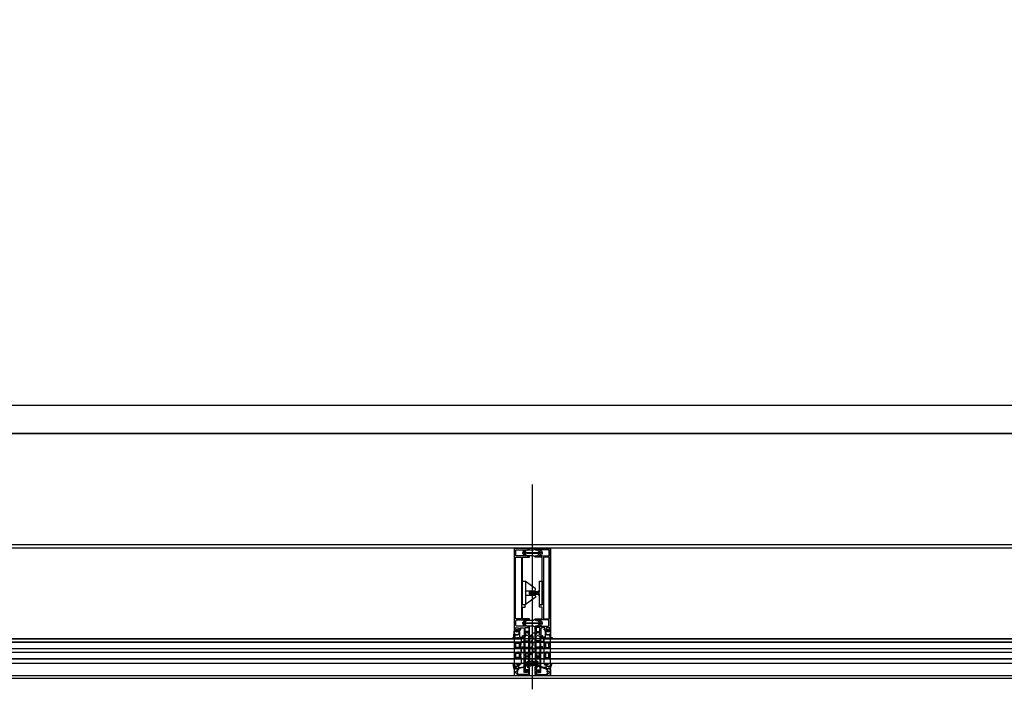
# Model space of a CAD drawing. Header units: millimetres. Extents: x 373037 to 682063, y 76092 to 274210.
# Tile 89 of 256: x 663205 to 664975, y 249572 to 250776. Entities that reach past the tile are written whole.
import ezdxf

# ---------------------------------------------------------------- set-up
doc = ezdxf.new("R2010")
doc.units = ezdxf.units.MM
doc.header["$LTSCALE"] = 100
doc.linetypes.add('ČÁRKOVANÁ', pattern=[19.05, 12.7, -6.35])
doc.layers.get('0').update_dxf_attribs({"linetype": 'CONTINUOUS'})
doc.layers.add('PUDORYS', color=253, linetype='CONTINUOUS')

# ---------------------------------------------------------------- blocks, each defined once
blk = doc.blocks.new('244748_a')
blk.add_lwpolyline([(8.3, -1.7, 0.082248), (6.3, -0.9, -1.09695), (6.9, -0.1, -0.315353), (11.3, -5.2, -0.480529), (10.9, -5.6), (4.3, -5.6), (4.1, -5.5), (-16.5, -5.5), (-16.7, -5.6), (-20.4, -5.6, 0.574019), (-21.9, -4.8), (-23, -5.4, 0.524827), (-23, -5.9), (-21.9, -6.5, 0.574021), (-20.4, -5.7), (-16.7, -5.7), (-16.5, -5.9), (4.1, -5.9), (4.3, -5.7), (10.9, -5.7, -0.480529), (11.3, -6.1, -0.326229), (6.9, -11.1, -1.09695), (6.3, -10.3, 0.081457), (8.3, -9.6, 0.599203), (7.5, -8.1), (5.5, -8.1, 0.198965), (5.2, -8.2), (2.2, -11.2), (0.9, -12, -0.738038), (0.5, -11.6), (0.9, -11, 1), (0.3, -10.7), (0, -11.3), (-1, -11.3, 0.619205), (-1.4, -12.1), (-1.3, -12.4, -0.808139), (-2, -13), (-3.6, -11.4, 0.198906), (-4.3, -11.2), (-15, -11.2, -0.198936), (-16.8, -10.4), (-19, -8.2, 0.198942), (-19.3, -8.1), (-20.7, -8.1, 0.500217), (-21.1, -8.7, 0.122037), (-18.5, -10.3, -1.093735), (-19.1, -11.1, -0.240768), (-23.7, -6.1, -0.106226), (-23.7, -5.2, -0.256232), (-19, -0.1, -1.093735), (-18.4, -0.9, 0.116856), (-21.1, -2.6, 0.500217), (-20.7, -3.3), (-19.3, -3.3, 0.198942), (-19, -3.1), (-16.8, -0.9, -0.198936), (-15, -0.2), (-4.3, -0.2, 0.198907), (-3.6, 0.1), (-2, 1.7, -0.808139), (-1.3, 1.1), (-1.4, 0.8, 0.619205), (-1, 0), (0, 0), (0.3, -0.6, 1), (0.9, -0.3), (0.5, 0.3, -0.738038), (0.9, 0.7), (2.2, -0.2), (5.2, -3.1, 0.198965), (5.5, -3.3), (7.5, -3.3, 0.599203)], format="xyb", close=True)
blk = doc.blocks.new('236134_0100_s_v')
for points in [[(22.8, -23), (22.8, -5), (42, -5, 0.414214), (43, -4), (43, -1, 0.414214), (42, 0), (1, 0, 0.414214), (0, -1), (0, -4, 0.414214), (1, -5), (20.2, -5), (20.2, -23)], [(15, -5, -0.414214), (19, -9), (19, -16.6, 0.165764), (19.5, -23), (23.5, -23, 0.165764), (24, -16.6), (24, -9, -0.414214), (28, -5)]]:
    blk.add_lwpolyline(points, format="xyb")
blk = doc.blocks.new('236134_0200_s_v')
for points in [[(19.6, 5, -0.41166), (17.6, 7), (17.4, 22.2, 0.344217), (17.1, 22.7), (16, 23), (14, 23, 0.240828), (13.2, 22.6), (0.2, 4.6)], [(23.4, 5, 0.41166), (25.4, 7), (25.6, 22.2, -0.344217), (25.9, 22.7), (27, 23), (29, 23, -0.240828), (29.8, 22.6), (42.8, 4.6)]]:
    blk.add_lwpolyline(points, format="xyb")
blk.add_lwpolyline([(42, 5), (1, 5, 0.414214), (0, 4), (0, 1, 0.414214), (1, 0), (42, 0, 0.414214), (43, 1), (43, 4, 0.414214)], format="xyb", close=True)
blk = doc.blocks.new('284336')
for points in [[(-0.7, -9.6), (-10, -9.6, 0.414511), (-10.5, -10.1), (-10.5, -15.5, -1), (-11.7, -15.5), (-11.7, -9.6), (-12.7, -8.9, -0.668884), (-12.6, -8.2), (-12, -8, 0.766384), (-12, -7.2), (-12.6, -7, -0.76831), (-12.6, -6.2), (-12, -6, 0.766384), (-12, -5.2), (-12.6, -5, -0.76831), (-12.6, -4.2), (-12, -4, 0.766384), (-12, -3.2), (-12.6, -3, -0.877523), (-12.5, -2.2), (-12.1, -2.2, 0.698129), (-11.8, -1.5, -0.220231), (-12.9, 0.8), (-12.9, 3.5, -0.157143), (-12.8, 3.7), (-12.7, 3.4, -0.067482), (-12.5, 2.5, 0.393136), (-8.7, -1), (-6.1, -1, -0.414214), (-5.6, -1.5), (-5.6, -2.2, -0.267949), (-5.9, -2.6), (-6.4, -2.9, 0.267949), (-6.6, -3.4), (-6.6, -5.8, 0.267949), (-6.4, -6.3), (-5.9, -6.6, -0.267949), (-5.6, -7), (-5.6, -8.1, 0.414215), (-5.1, -8.6), (-0.4, -8.6), (-0.4, -9.3, -0.414212), (-0.7, -9.6)], [(-0.4, 0), (-0.4, -2, 0.990243), (-0.4, -3), (0.9, -3, 0.414214), (1.2, -2.7), (1.2, -2.6, -0.668123), (1.7, -2.4), (2.7, -3.4, -0.199004), (2.9, -3.8), (2.9, -5.4, -0.199038), (2.7, -5.8), (1.7, -6.8, -0.668191), (1.2, -6.6), (1.2, -6.5, 0.414214), (0.9, -6.2), (-0.4, -6.2, 0.990269), (-0.4, -7.2), (-0.4, -8.6), (-5.1, -8.6, -0.414215), (-5.6, -8.1), (-5.6, -7, 0.267949), (-5.8, -6.6), (-6.3, -6.3, -0.267949), (-6.6, -5.8), (-6.6, -3.4, -0.267949), (-6.3, -3), (-5.8, -2.7, 0.267949), (-5.6, -2.2), (-5.6, -1.5, 0.414214), (-6.1, -1), (-8.7, -1, -0.393156), (-12.5, 2.5, 0.067572), (-12.7, 3.4), (-12.8, 3.7, -0.637545), (-12.1, 3.5), (-11.9, 2.5, 0.344315), (-10.1, 0.9), (0, 0.4, -0.406913), (0.4, 0), (-0.4, 0)], [(1.7, -4.3, 0.414235), (1.2, -3.8), (-0.7, -3.8, 0.414214), (-1.2, -4.3), (-1.2, -4.9, 0.414214), (-0.7, -5.4), (1.2, -5.4, 0.414235), (1.7, -4.9), (1.7, -4.3)]]:
    blk.add_lwpolyline(points, format="xyb", close=True)
blk = doc.blocks.new('433270')
blk.add_lwpolyline([(1, 0, 0.414364), (0, -1), (0, -1.4, 0.255924), (0.2, -1.8, -0.547723), (0.2, -3.2, 0.255924), (0, -3.6), (0, -14.6, 0.414214), (0.3, -14.9), (1.2, -14.9, 0.414214), (1.7, -14.4), (1.7, -10.3, -0.414214), (2, -10), (6, -10, 0.414248), (7, -9), (7, -7.7, 0.414179), (6.5, -7.2), (5.7, -7.2, 0.414232), (5.4, -7.5), (5.4, -8.2, -0.414198), (5.1, -8.5), (2.8, -8.5, -0.414204), (1.8, -7.5), (1.8, -4.5, -0.147432), (2, -3.9, 0.147461), (2.4, -2.5), (2.4, -2.3, -0.414214), (2.9, -1.8), (21.9, -1.8, -0.668178), (22.2, -2.7), (22.2, -2.7, 1), (21.6, -3.3), (21.5, -3.4, 0.198912), (21.4, -3.7), (21.4, -4, 0.414214), (22.1, -4.7), (22.4, -4.7, 0.576988), (22.6, -4.3, -0.311246), (24.6, -4.3, 0.576988), (24.8, -4.7), (25.3, -4.7, -0.260065), (25.3, -6.6), (24.8, -6.6, 0.576988), (24.6, -7.1, -0.311246), (22.6, -7.1, 0.576988), (22.4, -6.6), (22.1, -6.6, 0.414214), (21.4, -7.3), (21.4, -7.6, 0.267949), (21.6, -8), (21.9, -8.2, -0.637047), (21.7, -10), (19.8, -10.7, 0.315299), (19.5, -11.2), (19.5, -11.5, 0.520567), (20.2, -12), (22.8, -11, -0.520567), (23.5, -11.5), (23.5, -12.5, 0.414062), (24, -13), (25, -13, 0.414186), (25.5, -12.5), (25.5, -11.5, -0.414182), (26, -11), (27, -11, 0.414214), (27.5, -10.5), (27.5, -0.5, 0.414214), (27, 0), (1, 0)], format="xyb", close=True)
blk = doc.blocks.new('284325')
for points in [[(0.8, -5.2, -0.560316), (0.9, -4.7), (1.9, -4.4, 0.3153), (2.1, -4.1), (2.1, -1.9, 0.451558), (1.8, -1.6), (0.9, -1.7, -0.399586), (0.6, -1.5), (0.3, -0.1, -0.415977), (0.5, 0.3, 0.024107), (6.1, 1.2, 0.076636), (9, 2.3, -0.577615), (10.8, 1.3), (10, 1.4, 0.283171), (9.1, 0.9, -0.168429), (7.1, -0.7), (5.9, -1.2, 0.315302), (5.2, -2.1), (5.2, -4.2, 0.269719), (6.8, -6.8, -0.194797), (10.2, -11.5, -0.342663), (9.2, -11.2, 0.119207), (5.4, -7.6, 0.578571), (3.6, -8.6), (3.6, -11.8, 0.176415), (6.2, -18.7, -1), (5.2, -19.5, -0.176415), (2.4, -11.8), (2.4, -8.9, 0.208286), (0.8, -5.2)], [(9, -6.7), (10.3, -8.8, -0.134555), (10.8, -10.6, -0.339795), (10.2, -11.5, 0.194788), (6.8, -6.8, -0.269736), (5.2, -4.2), (5.2, -2.1, -0.315302), (5.9, -1.2), (7.1, -0.7, 0.168429), (9.1, 0.9, -0.283167), (10, 1.4), (10.8, 1.3), (10.8, -0.7, -0.070852), (10.7, -1.3), (9.9, -3.9, -0.241839), (9.1, -4.8), (7.9, -5.2, 0.836024), (8.1, -6.2), (8.1, -6.2, -0.255349), (9, -6.7)]]:
    blk.add_lwpolyline(points, format="xyb", close=True)
blk = doc.blocks.new('288126')
for points in [[(-16.5, 0), (16.5, 0)], [(-21.4, -6.3), (-17.8, -3.7)], [(-14.7, -4.5), (-19.9, -8.3)], [(-17, -2.1), (-17, -0.5)], [(-8.8, -4.3), (-14.1, -4.3)], [(-11, -6.3), (-8.7, -4.7)], [(-4.3, -4.5), (-9.5, -8.3)], [(1.8, -4.3), (-3.7, -4.3)], [(-0.4, -6.4), (1.9, -4.7)], [(6.3, -4.5), (1.1, -8.4)], [(12.2, -4.3), (6.9, -4.3)], [(10, -6.4), (12.3, -4.7)], [(16.6, -4.6), (11.5, -8.4)], [(17, -0.5), (17, -3.8)]]:
    blk.add_lwpolyline(points)
for centre, radius, start, end in [((16.5, -0.5), 0.5, 0, 90), ((-20.6, -7.3), 1.25, 126.7059, 306.7059), ((-16.5, -0.5), 0.5, 90, 180), ((-10.2, -7.3), 1.25, 126.7059, 306.7059), ((0.4, -7.4), 1.25, 126.7059, 306.7059), ((10.8, -7.4), 1.25, 126.7059, 306.7059), ((16, -3.8), 1, 306.7059, 0)]:
    blk.add_arc(centre, radius, start, end)
at = {"extrusion": (0, 0, -1)}
for centre, radius, start, end in [((19, -2.1), 2, 180, 233.2941), ((14.1, -5.3), 1, 53.2941, 90), ((8.8, -4.5), 0.2, 90, 233.2941), ((3.7, -5.3), 1, 53.2941, 90), ((-1.8, -4.5), 0.2, 90, 233.2941), ((-6.9, -5.3), 1, 53.2941, 90), ((-12.2, -4.5), 0.2, 90, 233.2941)]:
    blk.add_arc(centre, radius, start, end, dxfattribs=at)
blk = doc.blocks.new('246426')
for points in [[(-1.8, 0.6), (-2.9, -0.4, 0.198926), (-3.2, -1.1), (-3.2, -2.3, 0.198926), (-2.9, -3), (-1.8, -4, 0.637051), (-1.5, -3.9), (-1.5, -3.4), (-0.3, -3.4, -0.41484), (0, -3.7), (0, -5.2, 0.414232), (0.5, -5.7), (2.1, -5.7, 0.071862), (2.2, -5.7, 0.157876), (3.7, -4.6, 0.360336), (3.5, 2.4, 0.964062), (2.5, 1.5, -0.403385), (2.3, -4.3, -0.190964), (2.1, -4.4), (1.7, -4.4, -0.414214), (1.2, -3.9), (1.2, 1.3, 0.414201), (0.2, 2.3), (0, 2.3), (0, 0.3, -0.414214), (-0.3, 0), (-1.5, 0), (-1.5, 0.5, 0.637051), (-1.8, 0.6)], [(-2.3, -1.4, -0.414214), (-1.9, -1), (-0.4, -1, -0.414214), (0, -1.4), (0, -2, -0.414214), (-0.4, -2.4), (-1.9, -2.4, -0.414214), (-2.3, -2), (-2.3, -1.4)]]:
    blk.add_lwpolyline(points, format="xyb", close=True)

msp = doc.modelspace()

# ---------------------------------------------------------------- linework, layer by layer
at = {"layer": 'PUDORYS', "color": 252, "ltscale": 5, "true_color": 0x939598}
msp.add_line((681126.6, 250082.2), (655526.6, 250082.2), dxfattribs=at)
at = {"layer": 'PUDORYS', "color": 252, "ltscale": 20, "true_color": 0x939598}
msp.add_line((668289.1, 250032.2), (662064.1, 250032.2), dxfattribs=at)
at = {"layer": 'PUDORYS', "color": 252, "true_color": 0x939598}
for p, q in [((664126.6, 249572.2), (664126.6, 249940.4)), ((664920.1, 249826.2), (662283.1, 249826.2)), ((667134.7, 249663.2), (662272.1, 249663.2)), ((664106.1, 249663.2), (664106.1, 249657.2)), ((664147.1, 249663.2), (664147.1, 249657.2)), ((662272.1, 249657.2), (667127.2, 249657.2)), ((667127.2, 249645.2), (662272.1, 249645.2)), ((664106.1, 249645.2), (664106.1, 249639.2)), ((664111.6, 249645.2), (664111.6, 249645.2)), ((664147.1, 249645.2), (664147.1, 249639.2)), ((662272.1, 249639.2), (667127.2, 249639.2)), ((667127.2, 249627.2), (662272.1, 249627.2)), ((664106.1, 249627.2), (664106.1, 249619.2)), ((664111.6, 249639.2), (664111.6, 249639.2)), ((664147.1, 249627.2), (664147.1, 249619.2)), ((662272.1, 249619.2), (667134.7, 249619.2))]:
    msp.add_line(p, q, dxfattribs=at)
at = {"layer": 'PUDORYS', "color": 252, "ltscale": 15, "true_color": 0x939598}
for points in [[(655036.6, 249592.2), (681616.6, 249592.2), (681616.6, 273272.2), (655036.6, 273272.2)], [(681611.6, 273267.2), (655041.6, 273267.2), (655041.6, 249597.2), (681611.6, 249597.2)], [(655063.6, 249619.2), (681589.6, 249619.2), (681589.6, 273245.2), (655063.6, 273245.2)], [(681581.6, 273237.2), (655071.6, 273237.2), (655071.6, 249627.2), (681581.6, 249627.2)], [(655270.6, 273038.2), (681383.2, 273038.2), (681383.2, 249826.2), (655270.6, 249826.2)], [(681376.6, 249832.2), (655276.6, 249832.2), (655276.6, 273032.2), (681376.6, 273032.2)], [(664094.1, 249597.2), (664159.1, 249597.2), (664159.1, 249825.2), (664094.1, 249825.2)], [(664106.1, 249657.2), (662272.1, 249657.2), (662272.1, 249663.2), (664106.1, 249663.2)], [(666206.1, 249657.2), (664147.1, 249657.2), (664147.1, 249663.2), (666206.1, 249663.2)], [(662272.1, 249639.2), (664106.1, 249639.2), (664106.1, 249645.2), (662272.1, 249645.2)], [(664147.1, 249639.2), (666206.1, 249639.2), (666206.1, 249645.2), (664147.1, 249645.2)]]:
    msp.add_lwpolyline(points, close=True, dxfattribs=at)
at = {"layer": 'PUDORYS', "color": 252, "linetype": 'ČÁRKOVANÁ', "ltscale": 5, "true_color": 0x939598}
for points in [[(681606.6, 249602.2), (655036.6, 249602.2), (655036.6, 273272.2), (681606.6, 273272.2)], [(681611.6, 249597.2), (655041.6, 249597.2), (655041.6, 273267.2), (681611.6, 273267.2)], [(681396.6, 249812.2), (655256.6, 249812.2), (655256.6, 273052.2), (681396.6, 273052.2)], [(681276.6, 249932.2), (655376.6, 249932.2), (655376.6, 272932.2), (681276.6, 272932.2)]]:
    msp.add_lwpolyline(points, close=True, dxfattribs=at)
at = {"layer": 'PUDORYS', "color": 252, "true_color": 0x939598}
for points in [[(681376.6, 249832.2), (655276.6, 249832.2), (655276.6, 273032.2), (681376.6, 273032.2)], [(681176.6, 250032.2), (655476.6, 250032.2), (655476.6, 272832.2), (681176.6, 272832.2)], [(664096.1, 249656.2), (664102.1, 249656.2), (664104.1, 249654.2), (664104.1, 249648.2), (664102.1, 249646.2), (664096.1, 249646.2), (664096.1, 249650.7), (664096.6, 249650.7), (664096.6, 249651.7), (664096.1, 249651.7)], [(664097.1, 249647.2), (664097.1, 249655.2), (664101.7, 249655.2), (664103.1, 249653.7), (664103.1, 249648.7), (664101.7, 249647.2)], [(664157.1, 249656.2), (664151.1, 249656.2), (664149.1, 249654.2), (664149.1, 249648.2), (664151.1, 249646.2), (664157.1, 249646.2), (664157.1, 249650.7), (664156.6, 249650.7), (664156.6, 249651.7), (664157.1, 249651.7)], [(664156.1, 249647.2), (664156.1, 249655.2), (664151.6, 249655.2), (664150.1, 249653.7), (664150.1, 249648.7), (664151.6, 249647.2)], [(664096.1, 249638.2), (664102.1, 249638.2), (664104.1, 249636.2), (664104.1, 249630.2), (664102.1, 249628.2), (664096.1, 249628.2), (664096.1, 249632.7), (664096.6, 249632.7), (664096.6, 249633.7), (664096.1, 249633.7)], [(664097.1, 249629.2), (664097.1, 249637.2), (664101.7, 249637.2), (664103.1, 249635.7), (664103.1, 249630.7), (664101.7, 249629.2)], [(664157.1, 249638.2), (664151.1, 249638.2), (664149.1, 249636.2), (664149.1, 249630.2), (664151.1, 249628.2), (664157.1, 249628.2), (664157.1, 249632.7), (664156.6, 249632.7), (664156.6, 249633.7), (664157.1, 249633.7)], [(664156.1, 249629.2), (664156.1, 249637.2), (664151.6, 249637.2), (664150.1, 249635.7), (664150.1, 249630.7), (664151.6, 249629.2)]]:
    msp.add_lwpolyline(points, close=True, dxfattribs=at)
at = {"layer": 'PUDORYS', "color": 252, "ltscale": 5, "true_color": 0x939598}
msp.add_lwpolyline([(655476.6, 250032.2), (681176.6, 250032.2), (681176.6, 272832.2), (655476.6, 272832.2)], close=True, dxfattribs=at)
at = {"layer": 'PUDORYS', "color": 252, "true_color": 0x939598}
for points in [[(664094.1, 249825.2), (664094.1, 249676.7, 0.414214), (664094.6, 249676.2), (664095.9, 249676.2, 0.41422), (664096.4, 249676.7), (664096.4, 249677.2), (664095.4, 249677.2), (664095.4, 249681.7, -0.414214), (664096.4, 249682.7), (664101.1, 249682.7, -0.414214), (664102.1, 249681.7), (664102.1, 249677.2), (664100.4, 249677.2), (664100.4, 249676.7, 0.414201), (664100.9, 249676.2), (664102.9, 249676.2, 0.414214), (664103.4, 249676.7), (664103.4, 249678.8, -0.414214), (664103.9, 249679.3), (664105.7, 249679.3), (664105.7, 249680.5), (664104.5, 249680.5), (664104.5, 249682.4, -0.414214), (664104.8, 249682.7), (664110.1, 249682.7, -0.414167), (664111.6, 249681.2), (664111.6, 249674.2), (664111.6, 249670.1, 0.57735), (664112.2, 249669.7), (664113.1, 249670.2), (664114.6, 249670.6, 0.488701), (664114.8, 249671.1), (664113.3, 249673.5), (664113.3, 249674, -0.432566), (664113.5, 249674.2), (664119.8, 249674.2, -0.548397), (664120, 249673.9), (664119, 249671.5, 0.425336), (664119.1, 249671.2), (664121.1, 249670.4, 0.531563), (664121.6, 249670.8), (664121.6, 249672.8, 0.231306), (664121.5, 249673.1, -0.306185), (664121.4, 249673.4), (664121.6, 249674.2), (664121.6, 249684.7, 0.414214), (664120.6, 249685.7), (664120.1, 249685.7), (664120.1, 249684.9), (664118.6, 249684.9), (664117.5, 249685.5, 0.13165), (664117, 249685.7), (664098.6, 249685.7, -0.414214), (664097.1, 249687.2), (664097.1, 249690.7, -0.399985), (664097.1, 249691.7), (664097.1, 249695.4, -0.414214), (664098.6, 249696.9), (664117, 249696.9, 0.13165), (664117.5, 249697), (664118.6, 249697.6), (664120.1, 249697.6), (664120.1, 249696.8), (664120.6, 249696.8, 0.414214), (664121.6, 249697.8), (664121.6, 249698.4, 0.414214), (664121.1, 249698.9), (664109.5, 249698.9, -0.414214), (664109, 249699.4), (664109, 249706.8, -0.399985), (664109, 249707.8), (664109, 249719.4, -0.414214), (664109.5, 249719.9), (664113.1, 249719.9, 0.414214), (664113.6, 249720.4), (664113.6, 249723.4, 0.414214), (664113.1, 249723.9), (664109.5, 249723.9, -0.414214), (664109, 249724.4), (664109, 249731.7, -0.38324), (664109, 249732.7), (664109, 249758.2, -0.38324), (664109, 249759.2), (664109, 249774.7, -0.38324), (664109, 249775.7), (664109, 249801.2, -0.38324), (664109, 249802.2), (664109, 249809.5, -0.414214), (664109.5, 249810), (664121.1, 249810, 0.414214), (664121.6, 249810.5), (664121.6, 249811, 0.414214), (664120.6, 249812), (664120.1, 249812), (664120.1, 249811.2), (664118.6, 249811.2), (664117.5, 249811.8, 0.116937), (664117, 249812), (664098.1, 249812, -0.414232), (664096.6, 249813.5), (664096.6, 249817.2, -0.399985), (664096.6, 249818.2), (664096.6, 249821.7, -0.414232), (664098.1, 249823.2), (664117, 249823.2, 0.116937), (664117.5, 249823.3), (664118.6, 249824), (664120.1, 249824), (664120.1, 249823.2), (664120.6, 249823.2, 0.414214), (664121.6, 249824.2), (664121.6, 249825.2, 0.414214), (664120.6, 249826.2), (664095.1, 249826.2, 0.414214), (664094.1, 249825.2)], [(664159.1, 249825.2), (664159.1, 249676.7, -0.414214), (664158.6, 249676.2), (664157.3, 249676.2, -0.41422), (664156.8, 249676.7), (664156.8, 249677.2), (664157.8, 249677.2), (664157.8, 249681.7, 0.414214), (664156.8, 249682.7), (664152.1, 249682.7, 0.414214), (664151.1, 249681.7), (664151.1, 249677.2), (664152.8, 249677.2), (664152.8, 249676.7, -0.414201), (664152.3, 249676.2), (664150.3, 249676.2, -0.414214), (664149.8, 249676.7), (664149.8, 249678.8, 0.414214), (664149.3, 249679.3), (664147.5, 249679.3), (664147.5, 249680.5), (664148.7, 249680.5), (664148.7, 249682.4, 0.414214), (664148.4, 249682.7), (664143.1, 249682.7, 0.414167), (664141.6, 249681.2), (664141.6, 249674.2), (664141.6, 249670.1, -0.57735), (664141, 249669.7), (664140.2, 249670.2), (664138.7, 249670.6, -0.488701), (664138.5, 249671.1), (664139.9, 249673.5), (664139.9, 249674, 0.432566), (664139.7, 249674.2), (664133.4, 249674.2, 0.548397), (664133.2, 249673.9), (664134.3, 249671.5, -0.425336), (664134.2, 249671.2), (664132.2, 249670.4, -0.531563), (664131.6, 249670.8), (664131.6, 249672.8, -0.231306), (664131.8, 249673.1, 0.306185), (664131.9, 249673.4), (664131.6, 249674.2), (664131.6, 249684.7, -0.414214), (664132.6, 249685.7), (664133.1, 249685.7), (664133.1, 249684.9), (664134.6, 249684.9), (664135.8, 249685.5, -0.13165), (664136.3, 249685.7), (664154.6, 249685.7, 0.414214), (664156.1, 249687.2), (664156.1, 249690.7, 0.399985), (664156.1, 249691.7), (664156.1, 249695.4, 0.414214), (664154.6, 249696.9), (664136.3, 249696.9, -0.13165), (664135.8, 249697), (664134.6, 249697.6), (664133.1, 249697.6), (664133.1, 249696.8), (664132.6, 249696.8, -0.414214), (664131.6, 249697.8), (664131.6, 249698.4, -0.414214), (664132.1, 249698.9), (664143.7, 249698.9, 0.414214), (664144.2, 249699.4), (664144.2, 249706.8, 0.399985), (664144.2, 249707.8), (664144.2, 249719.4, 0.414214), (664143.7, 249719.9), (664140.1, 249719.9, -0.414214), (664139.6, 249720.4), (664139.6, 249723.4, -0.414214), (664140.1, 249723.9), (664143.7, 249723.9, 0.414214), (664144.2, 249724.4), (664144.2, 249731.7, 0.38324), (664144.2, 249732.7), (664144.2, 249758.2, 0.38324), (664144.2, 249759.2), (664144.2, 249774.7, 0.38324), (664144.2, 249775.7), (664144.2, 249801.2, 0.38324), (664144.2, 249802.2), (664144.2, 249809.5, 0.414214), (664143.7, 249810), (664132.1, 249810, -0.414214), (664131.6, 249810.5), (664131.6, 249811, -0.414214), (664132.6, 249812), (664133.1, 249812), (664133.1, 249811.2), (664134.6, 249811.2), (664135.8, 249811.8, -0.116937), (664136.3, 249812), (664155.1, 249812, 0.414232), (664156.6, 249813.5), (664156.6, 249817.2, 0.399985), (664156.6, 249818.2), (664156.6, 249821.7, 0.414232), (664155.1, 249823.2), (664136.3, 249823.2, -0.116937), (664135.8, 249823.3), (664134.6, 249824), (664133.1, 249824), (664133.1, 249823.2), (664132.6, 249823.2, -0.414214), (664131.6, 249824.2), (664131.6, 249825.2, -0.414214), (664132.6, 249826.2), (664158.1, 249826.2, -0.414214), (664159.1, 249825.2)], [(664096.2, 249699.4), (664096.2, 249809.5, -0.414214), (664096.7, 249810), (664106.4, 249810, -0.414214), (664106.9, 249809.5), (664106.9, 249699.4, -0.414214), (664106.4, 249698.9), (664096.7, 249698.9, -0.414214), (664096.2, 249699.4)], [(664157, 249699.4), (664157, 249809.5, 0.414214), (664156.5, 249810), (664146.8, 249810, 0.414214), (664146.3, 249809.5), (664146.3, 249699.4, 0.414214), (664146.8, 249698.9), (664156.5, 249698.9, 0.414214), (664157, 249699.4)], [(664119.5, 249683.5, -0.414214), (664120, 249683), (664120, 249676.5, -0.414214), (664119.5, 249676), (664113.8, 249676, -0.414214), (664113.3, 249676.5), (664113.3, 249683, -0.414214), (664113.8, 249683.5), (664119.5, 249683.5)], [(664133.7, 249683.5, 0.414214), (664133.2, 249683), (664133.2, 249676.5, 0.414214), (664133.7, 249676), (664139.4, 249676, 0.414214), (664139.9, 249676.5), (664139.9, 249683, 0.414214), (664139.4, 249683.5), (664133.7, 249683.5)], [(664121.6, 249669.8), (664121.6, 249657.9), (664121.6, 249636, -0.305837), (664121.3, 249635.5), (664119, 249634.6, 0.425336), (664118.9, 249634.3), (664119.6, 249632.7, -0.543753), (664119, 249631.7), (664114.1, 249631.7, -0.578182), (664113.5, 249632.6), (664114.8, 249634.8, 0.488505), (664114.6, 249635.2), (664113.1, 249635.6), (664111.8, 249636.4, -0.282478), (664111.6, 249636.7), (664111.6, 249637.1, 1.447009), (664111.5, 249637.5), (664108.5, 249637.5, -1), (664108.5, 249638.3), (664111.5, 249638.3, 1.447009), (664111.6, 249638.6), (664111.6, 249647.2, 1.447009), (664111.5, 249647.5), (664108.5, 249647.5, -1), (664108.5, 249648.3), (664111.5, 249648.3, 1.447009), (664111.6, 249648.7), (664111.6, 249657.2, 1.447009), (664111.5, 249657.5), (664108.5, 249657.5, -1), (664108.5, 249658.3), (664111.5, 249658.3, 1.447009), (664111.6, 249658.7), (664111.6, 249667.2, 1.447009), (664111.5, 249667.5), (664108.5, 249667.5, -1), (664108.5, 249668.3), (664111.5, 249668.3, 1.447009), (664111.6, 249668.7), (664111.6, 249669.1, -0.282478), (664111.8, 249669.4), (664113.1, 249670.2), (664114.6, 249670.6, 0.488505), (664114.8, 249671.1), (664113.5, 249673.2, -0.578182), (664114.1, 249674.1), (664119, 249674.1, -0.543753), (664119.6, 249673.1), (664118.9, 249671.5, 0.425336), (664119, 249671.2), (664121.3, 249670.3, -0.305837), (664121.6, 249669.8)], [(664120, 249660.2), (664120, 249667.1, 0.324916), (664119, 249668.5), (664118.2, 249668.8, 0.176429), (664116.1, 249668.7), (664114.2, 249668, 0.305619), (664113.2, 249666.6), (664113.2, 249660.2, 0.414218), (664114.2, 249659.2), (664119, 249659.2, 0.414218), (664120, 249660.2)], [(664131.6, 249669.8), (664131.6, 249657.9), (664131.6, 249636, 0.305837), (664132, 249635.5), (664134.2, 249634.6, -0.425336), (664134.3, 249634.3), (664133.6, 249632.7, 0.543753), (664134.3, 249631.7), (664139.2, 249631.7, 0.578182), (664139.7, 249632.6), (664138.5, 249634.8, -0.488505), (664138.7, 249635.2), (664140.2, 249635.6), (664141.5, 249636.4, 0.282478), (664141.6, 249636.7), (664141.6, 249637.1, -1.447009), (664141.8, 249637.5), (664144.7, 249637.5, 1), (664144.7, 249638.3), (664141.8, 249638.3, -1.447009), (664141.6, 249638.6), (664141.6, 249647.2, -1.447009), (664141.8, 249647.5), (664144.7, 249647.5, 1), (664144.7, 249648.3), (664141.8, 249648.3, -1.447009), (664141.6, 249648.7), (664141.6, 249657.2, -1.447009), (664141.8, 249657.5), (664144.7, 249657.5, 1), (664144.7, 249658.3), (664141.8, 249658.3, -1.447009), (664141.6, 249658.7), (664141.6, 249667.2, -1.447009), (664141.8, 249667.5), (664144.7, 249667.5, 1), (664144.7, 249668.3), (664141.8, 249668.3, -1.447009), (664141.6, 249668.7), (664141.6, 249669.1, 0.282478), (664141.5, 249669.4), (664140.2, 249670.2), (664138.7, 249670.6, -0.488505), (664138.5, 249671.1), (664139.7, 249673.2, 0.578182), (664139.2, 249674.1), (664134.3, 249674.1, 0.543753), (664133.6, 249673.1), (664134.3, 249671.5, -0.425336), (664134.2, 249671.2), (664132, 249670.3, 0.305837), (664131.6, 249669.8)], [(664133.2, 249660.2), (664133.2, 249667.1, -0.324916), (664134.3, 249668.5), (664135.1, 249668.8, -0.176429), (664137.2, 249668.7), (664139.1, 249668, -0.305619), (664140, 249666.6), (664140, 249660.2, -0.414218), (664139, 249659.2), (664134.2, 249659.2, -0.414218), (664133.2, 249660.2)], [(664120, 249648.9), (664120, 249656.9, 0.414214), (664119, 249657.9), (664114.2, 249657.9, 0.414214), (664113.2, 249656.9), (664113.2, 249648.9, 0.414214), (664114.2, 249647.9), (664119, 249647.9, 0.414214), (664120, 249648.9)], [(664120, 249638.7), (664120, 249645.6, 0.414218), (664119, 249646.6), (664114.2, 249646.6, 0.414218), (664113.2, 249645.6), (664113.2, 249639.2, 0.305619), (664114.2, 249637.9), (664116.1, 249637.1, 0.176429), (664118.2, 249637), (664119, 249637.3, 0.324916), (664120, 249638.7)], [(664133.2, 249648.9), (664133.2, 249656.9, -0.414214), (664134.2, 249657.9), (664139, 249657.9, -0.414214), (664140, 249656.9), (664140, 249648.9, -0.414214), (664139, 249647.9), (664134.2, 249647.9, -0.414214), (664133.2, 249648.9)], [(664133.2, 249638.7), (664133.2, 249645.6, -0.414218), (664134.2, 249646.6), (664139, 249646.6, -0.414218), (664140, 249645.6), (664140, 249639.2, -0.305619), (664139.1, 249637.9), (664137.2, 249637.1, -0.176429), (664135.1, 249637), (664134.3, 249637.3, -0.324916), (664133.2, 249638.7)], [(664121.6, 249631.7), (664121.6, 249620.7, -0.414426), (664121.1, 249620.2), (664120.6, 249620.2), (664120.6, 249621.2), (664119.1, 249621.2, 0.414214), (664118.1, 249620.2), (664118.1, 249618.7, 0.399985), (664118.1, 249617.7), (664118.1, 249616.2, 0.414214), (664119.1, 249615.2), (664120.6, 249615.2), (664120.6, 249616.2), (664121.1, 249616.2, -0.414456), (664121.6, 249615.7), (664121.6, 249614.4, -0.413971), (664121.3, 249614.1), (664120.1, 249614.1, 0.414214), (664119.8, 249613.8), (664119.8, 249610.8), (664118.8, 249610.8, -0.414214), (664118.3, 249611.3), (664118.3, 249613.2, 0.414214), (664117.8, 249613.7), (664114.3, 249613.7, 0.414206), (664113.3, 249612.7), (664113.3, 249604.4, 0.414206), (664113.8, 249603.9), (664115.7, 249603.9, 0.414219), (664116.2, 249604.4), (664116.2, 249605.2, -0.414214), (664116.7, 249605.7), (664117.2, 249605.7, -0.414214), (664117.7, 249605.2), (664117.7, 249603.4, -0.414214), (664116.7, 249602.4), (664112.6, 249602.4, -0.414214), (664111.6, 249603.4), (664111.6, 249631.7), (664111.6, 249635.8, -0.57735), (664112.2, 249636.1), (664113.1, 249635.6), (664114.6, 249635.2, -0.488701), (664114.8, 249634.7), (664113.3, 249632.3), (664113.3, 249631.8, 0.432566), (664113.5, 249631.7), (664119.8, 249631.7, 0.548397), (664120, 249631.9), (664119, 249634.3, -0.425336), (664119.1, 249634.6), (664121.1, 249635.4, -0.531563), (664121.6, 249635), (664121.6, 249633, -0.231306), (664121.5, 249632.7, 0.306185), (664121.4, 249632.4), (664121.6, 249631.7)], [(664113.3, 249629.5), (664113.3, 249615.8, 0.414214), (664113.8, 249615.3), (664116, 249615.3, 0.414214), (664116.5, 249615.8), (664116.5, 249620.7, -0.411139), (664118.5, 249622.8), (664119.5, 249622.8, 0.414214), (664120, 249623.3), (664120, 249629.5, 0.414214), (664119.5, 249630), (664113.8, 249630, 0.414214), (664113.3, 249629.5)], [(664131.6, 249631.7), (664131.6, 249620.7, 0.414426), (664132.1, 249620.2), (664132.6, 249620.2), (664132.6, 249621.2), (664134.1, 249621.2, -0.414214), (664135.1, 249620.2), (664135.1, 249618.7, -0.399985), (664135.1, 249617.7), (664135.1, 249616.2, -0.414214), (664134.1, 249615.2), (664132.6, 249615.2), (664132.6, 249616.2), (664132.1, 249616.2, 0.414456), (664131.6, 249615.7), (664131.6, 249614.4, 0.413971), (664131.9, 249614.1), (664133.1, 249614.1, -0.414214), (664133.4, 249613.8), (664133.4, 249610.8), (664134.4, 249610.8, 0.414214), (664134.9, 249611.3), (664134.9, 249613.2, -0.414214), (664135.4, 249613.7), (664138.9, 249613.7, -0.414206), (664139.9, 249612.7), (664139.9, 249604.4, -0.414206), (664139.4, 249603.9), (664137.5, 249603.9, -0.414219), (664137, 249604.4), (664137, 249605.2, 0.414214), (664136.5, 249605.7), (664136, 249605.7, 0.414214), (664135.5, 249605.2), (664135.5, 249603.4, 0.414214), (664136.5, 249602.4), (664140.6, 249602.4, 0.414214), (664141.6, 249603.4), (664141.6, 249631.7), (664141.6, 249635.8, 0.57735), (664141, 249636.1), (664140.2, 249635.6), (664138.7, 249635.2, 0.488701), (664138.5, 249634.7), (664139.9, 249632.3), (664139.9, 249631.8, -0.432566), (664139.7, 249631.7), (664133.4, 249631.7, -0.548397), (664133.2, 249631.9), (664134.3, 249634.3, 0.425336), (664134.2, 249634.6), (664132.2, 249635.4, 0.531563), (664131.6, 249635), (664131.6, 249633, 0.231306), (664131.8, 249632.7, -0.306185), (664131.9, 249632.4), (664131.6, 249631.7)], [(664139.9, 249629.5), (664139.9, 249615.8, -0.414214), (664139.4, 249615.3), (664137.2, 249615.3, -0.414214), (664136.7, 249615.8), (664136.7, 249620.7, 0.411139), (664134.7, 249622.8), (664133.7, 249622.8, -0.414214), (664133.2, 249623.3), (664133.2, 249629.5, -0.414214), (664133.7, 249630), (664139.4, 249630, -0.414214), (664139.9, 249629.5)]]:
    msp.add_lwpolyline(points, format="xyb", close=True, dxfattribs=at)
for centre, radius, start, end in [((664098.3, 249656.7), 0.596, 303.0366, 56.9634), ((664098.3, 249645.7), 0.596, 303.0366, 56.9634), ((664098.6, 249656.7), 0.596, 303.0366, 56.9634), ((664098.6, 249645.7), 0.596, 303.0366, 56.9634), ((664098.9, 249656.7), 0.596, 303.0366, 56.9634), ((664098.9, 249645.7), 0.596, 303.0366, 56.9634), ((664099.2, 249656.7), 0.596, 303.0366, 56.9634), ((664099.2, 249645.7), 0.596, 303.0366, 56.9634), ((664099.4, 249656.7), 0.596, 303.0366, 56.9634), ((664099.4, 249645.7), 0.596, 303.0366, 56.9634), ((664099.7, 249656.7), 0.596, 303.0366, 56.9634), ((664099.7, 249645.7), 0.596, 303.0366, 56.9634), ((664100, 249656.7), 0.596, 303.0366, 56.9634), ((664100, 249645.7), 0.596, 303.0366, 56.9634), ((664100.3, 249656.7), 0.596, 303.0366, 56.9634), ((664100.3, 249645.7), 0.596, 303.0366, 56.9634), ((664100.6, 249656.7), 0.596, 303.0366, 56.9634), ((664100.6, 249645.7), 0.596, 303.0366, 56.9634), ((664100.9, 249656.7), 0.596, 303.0366, 56.9634), ((664100.9, 249645.7), 0.596, 303.0366, 56.9634), ((664101.2, 249656.7), 0.596, 303.0366, 56.9634), ((664101.2, 249645.7), 0.596, 303.0366, 56.9634), ((664101.5, 249656.7), 0.596, 303.0366, 56.9634), ((664101.5, 249645.7), 0.596, 303.0366, 56.9634), ((664101.8, 249656.7), 0.596, 303.0366, 56.9634), ((664101.8, 249645.7), 0.596, 303.0366, 56.9634), ((664101.8, 249656.5), 0.879, 313.9949, 46.4964), ((664101.8, 249645.8), 0.879, 313.5036, 46.0051), ((664101.7, 249656.4), 1.26, 321.9656, 38.4996), ((664101.7, 249645.9), 1.26, 321.5004, 38.0344), ((664101.5, 249656.2), 1.71, 327.2949, 32.6857), ((664101.5, 249646.1), 1.71, 327.3143, 32.7051), ((664101.3, 249656.1), 2.25, 331.5273, 28.4028), ((664101.3, 249646.2), 2.25, 331.5972, 28.4727), ((664101, 249655.9), 2.9, 335.3067, 25.2952), ((664101, 249646.4), 2.9, 334.7048, 24.6933), ((664100.6, 249655.8), 3.55, 337.2938, 22.409), ((664100.6, 249646.5), 3.55, 337.591, 22.7062), ((664128, 249651.2), 22.7, 164.6728, 195.3272), ((664125.2, 249651.2), 22.7, 344.6728, 15.3272), ((664152.7, 249655.8), 3.55, 157.591, 202.7062), ((664152.7, 249646.5), 3.55, 157.2938, 202.409), ((664152.3, 249655.9), 2.9, 154.7048, 204.6933), ((664152.3, 249646.4), 2.9, 155.3067, 205.2952), ((664152, 249656.1), 2.25, 151.5972, 208.4727), ((664152, 249646.2), 2.25, 151.5273, 208.4028), ((664151.7, 249656.2), 1.71, 147.3143, 212.7051), ((664151.7, 249646.1), 1.71, 147.2949, 212.6857), ((664151.6, 249656.4), 1.26, 141.5004, 218.0344), ((664151.6, 249645.9), 1.26, 141.9656, 218.4996), ((664151.5, 249656.5), 0.879, 133.5036, 226.0051), ((664151.5, 249645.8), 0.879, 133.9949, 226.4964), ((664151.5, 249656.7), 0.596, 123.0366, 236.9634), ((664151.5, 249645.7), 0.596, 123.0366, 236.9634), ((664151.8, 249656.7), 0.596, 123.0366, 236.9634), ((664151.8, 249645.7), 0.596, 123.0366, 236.9634), ((664152.1, 249656.7), 0.596, 123.0366, 236.9634), ((664152.1, 249645.7), 0.596, 123.0366, 236.9634), ((664152.4, 249656.7), 0.596, 123.0366, 236.9634), ((664152.4, 249645.7), 0.596, 123.0366, 236.9634), ((664152.7, 249656.7), 0.596, 123.0366, 236.9634), ((664152.7, 249645.7), 0.596, 123.0366, 236.9634), ((664153, 249656.7), 0.596, 123.0366, 236.9634), ((664153, 249645.7), 0.596, 123.0366, 236.9634), ((664153.2, 249656.7), 0.596, 123.0366, 236.9634), ((664153.2, 249645.7), 0.596, 123.0366, 236.9634), ((664153.5, 249656.7), 0.596, 123.0366, 236.9634), ((664153.5, 249645.7), 0.596, 123.0366, 236.9634), ((664153.8, 249656.7), 0.596, 123.0366, 236.9634), ((664153.8, 249645.7), 0.596, 123.0366, 236.9634), ((664154.1, 249656.7), 0.596, 123.0366, 236.9634), ((664154.1, 249645.7), 0.596, 123.0366, 236.9634), ((664154.4, 249656.7), 0.596, 123.0366, 236.9634), ((664154.4, 249645.7), 0.596, 123.0366, 236.9634), ((664154.7, 249656.7), 0.596, 123.0366, 236.9634), ((664154.7, 249645.7), 0.596, 123.0366, 236.9634), ((664155, 249656.7), 0.596, 123.0366, 236.9634), ((664155, 249645.7), 0.596, 123.0366, 236.9634), ((664098.3, 249638.7), 0.596, 303.0366, 56.9634), ((664098.3, 249627.7), 0.596, 303.0366, 56.9634), ((664098.6, 249638.7), 0.596, 303.0366, 56.9634), ((664098.6, 249627.7), 0.596, 303.0366, 56.9634), ((664098.9, 249638.7), 0.596, 303.0366, 56.9634), ((664098.9, 249627.7), 0.596, 303.0366, 56.9634), ((664099.2, 249638.7), 0.596, 303.0366, 56.9634), ((664099.2, 249627.7), 0.596, 303.0366, 56.9634), ((664099.4, 249638.7), 0.596, 303.0366, 56.9634), ((664099.4, 249627.7), 0.596, 303.0366, 56.9634), ((664099.7, 249638.7), 0.596, 303.0366, 56.9634), ((664099.7, 249627.7), 0.596, 303.0366, 56.9634), ((664100, 249638.7), 0.596, 303.0366, 56.9634), ((664100, 249627.7), 0.596, 303.0366, 56.9634), ((664100.3, 249638.7), 0.596, 303.0366, 56.9634), ((664100.3, 249627.7), 0.596, 303.0366, 56.9634), ((664100.6, 249638.7), 0.596, 303.0366, 56.9634), ((664100.6, 249627.7), 0.596, 303.0366, 56.9634), ((664100.9, 249638.7), 0.596, 303.0366, 56.9634), ((664100.9, 249627.7), 0.596, 303.0366, 56.9634), ((664101.2, 249638.7), 0.596, 303.0366, 56.9634), ((664101.2, 249627.7), 0.596, 303.0366, 56.9634), ((664101.5, 249638.7), 0.596, 303.0366, 56.9634), ((664101.5, 249627.7), 0.596, 303.0366, 56.9634), ((664101.8, 249638.7), 0.596, 303.0366, 56.9634), ((664101.8, 249627.7), 0.596, 303.0366, 56.9634), ((664101.8, 249638.5), 0.879, 313.9949, 46.4964), ((664101.8, 249627.8), 0.879, 313.5036, 46.0051), ((664101.7, 249638.4), 1.26, 321.9656, 38.4996), ((664101.7, 249627.9), 1.26, 321.5004, 38.0344), ((664101.5, 249638.2), 1.71, 327.2949, 32.6857), ((664101.5, 249628.1), 1.71, 327.3143, 32.7051), ((664101.3, 249638.1), 2.25, 331.5273, 28.4028), ((664101.3, 249628.2), 2.25, 331.5972, 28.4727), ((664101, 249637.9), 2.9, 335.3067, 25.2952), ((664101, 249628.4), 2.9, 334.7048, 24.6933), ((664100.6, 249637.8), 3.55, 337.2938, 22.409), ((664100.6, 249628.5), 3.55, 337.591, 22.7062), ((664128, 249633.2), 22.7, 164.6728, 195.3272), ((664125.2, 249633.2), 22.7, 344.6728, 15.3272), ((664152.7, 249637.8), 3.55, 157.591, 202.7062), ((664152.7, 249628.5), 3.55, 157.2938, 202.409), ((664152.3, 249637.9), 2.9, 154.7048, 204.6933), ((664152.3, 249628.4), 2.9, 155.3067, 205.2952), ((664152, 249638.1), 2.25, 151.5972, 208.4727), ((664152, 249628.2), 2.25, 151.5273, 208.4028), ((664151.7, 249638.2), 1.71, 147.3143, 212.7051), ((664151.7, 249628.1), 1.71, 147.2949, 212.6857), ((664151.6, 249638.4), 1.26, 141.5004, 218.0344), ((664151.6, 249627.9), 1.26, 141.9656, 218.4996), ((664151.5, 249638.5), 0.879, 133.5036, 226.0051), ((664151.5, 249627.8), 0.879, 133.9949, 226.4964), ((664151.5, 249638.7), 0.596, 123.0366, 236.9634), ((664151.5, 249627.7), 0.596, 123.0366, 236.9634), ((664151.8, 249638.7), 0.596, 123.0366, 236.9634), ((664151.8, 249627.7), 0.596, 123.0366, 236.9634), ((664152.1, 249638.7), 0.596, 123.0366, 236.9634), ((664152.1, 249627.7), 0.596, 123.0366, 236.9634), ((664152.4, 249638.7), 0.596, 123.0366, 236.9634), ((664152.4, 249627.7), 0.596, 123.0366, 236.9634), ((664152.7, 249638.7), 0.596, 123.0366, 236.9634), ((664152.7, 249627.7), 0.596, 123.0366, 236.9634), ((664153, 249638.7), 0.596, 123.0366, 236.9634), ((664153, 249627.7), 0.596, 123.0366, 236.9634), ((664153.2, 249638.7), 0.596, 123.0366, 236.9634), ((664153.2, 249627.7), 0.596, 123.0366, 236.9634), ((664153.5, 249638.7), 0.596, 123.0366, 236.9634), ((664153.5, 249627.7), 0.596, 123.0366, 236.9634), ((664153.8, 249638.7), 0.596, 123.0366, 236.9634), ((664153.8, 249627.7), 0.596, 123.0366, 236.9634), ((664154.1, 249638.7), 0.596, 123.0366, 236.9634), ((664154.1, 249627.7), 0.596, 123.0366, 236.9634), ((664154.4, 249638.7), 0.596, 123.0366, 236.9634), ((664154.4, 249627.7), 0.596, 123.0366, 236.9634), ((664154.7, 249638.7), 0.596, 123.0366, 236.9634), ((664154.7, 249627.7), 0.596, 123.0366, 236.9634), ((664155, 249638.7), 0.596, 123.0366, 236.9634), ((664155, 249627.7), 0.596, 123.0366, 236.9634)]:
    msp.add_arc(centre, radius, start, end, dxfattribs=at)

# ---------------------------------------------------------------- block references
for name, p in [('244748_a', (664132.9, 249823.1)), ('244748_a', (664132.9, 249696.8)), ('246426', (664121.6, 249620.2))]:
    msp.add_blockref(name, p, dxfattribs=at)
at = {"layer": 'PUDORYS', "color": 252, "true_color": 0x939598, "xscale": -1}
for name, p, rotation in [('236134_0200_s_v', (664109, 249723.9), 270), ('236134_0100_s_v', (664144.2, 249723.9), 270), ('284336', (664159.1, 249676.6), 270), ('288126', (664131.6, 249656.1), 270), ('433270', (664131.6, 249597.2), 180), ('284325', (664159.1, 249608), 270)]:
    msp.add_blockref(name, p, dxfattribs=dict(at, rotation=rotation))
at = {"layer": 'PUDORYS', "color": 252, "true_color": 0x939598}
for name, p, rotation in [('284336', (664094.1, 249676.6), 90), ('284325', (664094.1, 249608), 90), ('433270', (664121.6, 249597.2), 180)]:
    msp.add_blockref(name, p, dxfattribs=dict(at, rotation=rotation))
at = {"layer": 'PUDORYS', "color": 252, "true_color": 0x939598, "xscale": -1}
msp.add_blockref('246426', (664131.6, 249620.2), dxfattribs=at)

doc.saveas('drawing.dxf')
